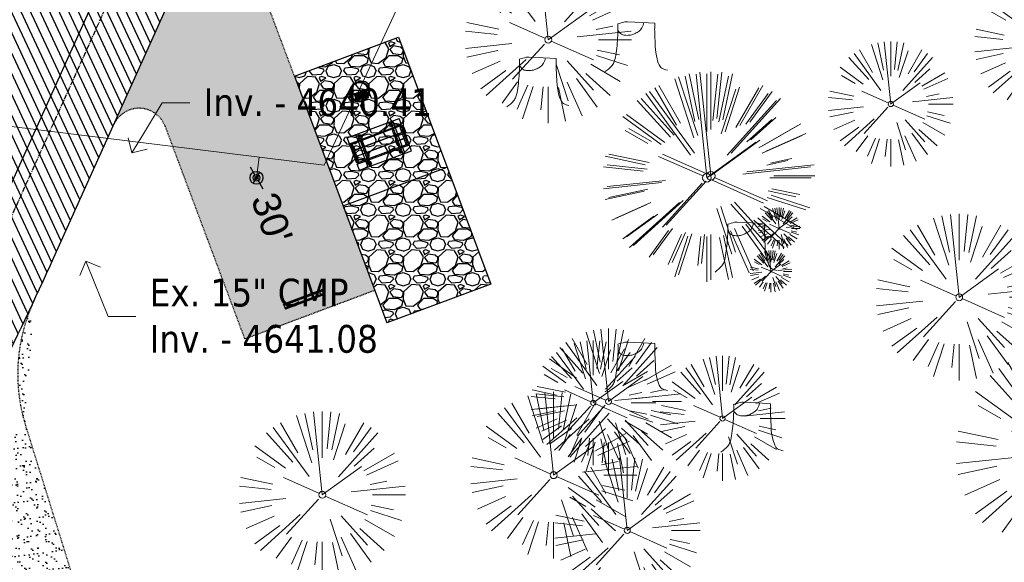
# Model space of a CAD drawing. Header units: feet. Extents: x 1134296 to 1140710, y 647902 to 649877.
# Tile 44 of 66: x 1134965 to 1135107, y 648709 to 648787. Entities that reach past the tile are written whole.
import ezdxf
from ezdxf import colors
from ezdxf.entities.mleader import LeaderData, LeaderLine
from ezdxf.lldxf.tags import DXFTag
from ezdxf.math import Vec2, Vec3

# ---------------------------------------------------------------- set-up
doc = ezdxf.new("R2010")
doc.units = ezdxf.units.FT
doc.header["$MEASUREMENT"] = 0
doc.linetypes.add('CENTER2', pattern=[1.125, 0.75, -0.125, 0.125, -0.125])
doc.linetypes.add('RAD', pattern=[0.13, 0.08, -0.05])
for name, color, linetype, lineweight in [('-ANGLE-IRON', 8, 'Continuous', 25), ('V-ANNO-TEXT', 8, 'Continuous', 13), ('V-SITE-VEGE', 8, 'Continuous', 18), ('V-UTIL-WATR-LINE', 8, 'WATER', 15)]:
    doc.layers.add(name, color=color, linetype=linetype, lineweight=lineweight)
for name, color, linetype in [('-BOLTS-LAGS-SCREWS', 7, 'Continuous'), ('-CONCRETE', 9, 'Continuous'), ('-HARDWARE', 7, 'Continuous'), ('-TIMBER', 6, 'Continuous'), ('C-CAMPSITE-PADS', 6, 'Continuous'), ('C-PRKG-ASPH', 5, 'Continuous'), ('C-PRKG-GRVL', 8, 'Continuous'), ('C-PRKG-WHEL-STOP', 5, 'Continuous'), ('C-ROAD-ASPHALT', 1, 'Continuous'), ('C-ROAD-CNTR', 1, 'CENTER2'), ('C-ROAD-GRVL', 1, 'RAD'), ('C-SWLK-GRVL-PATT', 8, 'Continuous'), ('C-UTIL-WATER-MEP', 7, 'WATER (.5x)'), ('G-TEXT-ST02', 2, 'Continuous'), ('G-XREF', 7, 'Continuous'), ('V-UTIL-WATR-STRC', 8, 'Continuous')]:
    doc.layers.add(name, color=color, linetype=linetype)
doc.styles.add('Arial', font='arial.ttf', dxfattribs={"height": 180})
doc.styles.add('SEI-Dim & Leader', font='tahoma.ttf')
doc.styles.get("Standard").update_dxf_attribs({"font": 'arial.ttf'})
tags = doc.linetypes.add('WATER', pattern='A,1.5,-0.2,["W",Standard,S=0.08,R=0,X=-0.1,Y=-0.04],-0.05', length=1.75).pattern_tags.tags
tags[6] = DXFTag(74, 10)
tags = doc.linetypes.add('WATER (.5x)', pattern='A,0.75,-0.2,["W",Standard,S=0.08,R=0,X=-0.1,Y=-0.04],-0.05', length=1).pattern_tags.tags
tags[6] = DXFTag(74, 10)
pattern_1 = [(37.5, (0, 0), (-0.0629933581, 1.926823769), [0, -1.52, 0, -1.7, 0, -1.625]), (7.5, (0, 0), (1.7697767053, 2.822146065), [0, -0.82, 0, -1.37, 0, -0.525]), (327.5, (-1.23, 0), (3.1141418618, 0.0056590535), [0, -0.5, 0, -1.8, 0, -2.35]), (317.5, (-1.23, 0), (3.0061266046, 0.877675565), [0, -0.25, 0, -1.18, 0, -1.35])]

# ---------------------------------------------------------------- blocks, each defined once
blk = doc.blocks.new('V-UTIL-IRRI-Spigot')
for points in [[(-1, 1.73), (-0.5, 0.87)], [(-0.5, -0.87), (0.5, 0.87)], [(0.5, -0.87), (1, -1.73)]]:
    blk.add_lwpolyline(points)
for radius in [1, 0.5]:
    blk.add_circle((0, 0), radius)
blk = doc.blocks.new('*U810', base_point=(1134998.911, 648764.627))
at = {"xscale": 0.9237604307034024, "yscale": 0.9237604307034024, "zscale": 0.9237604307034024}
blk.add_blockref('V-UTIL-IRRI-Spigot', (1134998.911, 648764.627), dxfattribs=at)
blk = doc.blocks.new('V-SITE-VEGE-Coniferious Tree 2')
at = {"color": 0, "linetype": 'ByBlock'}
for p, q in [((-0.0626, 0.1926), (-0.1545, 0.4755)), ((-0.0575, 0.2704), (-0.104, 0.4891)), ((-0.0003, 0.0026), (-0.0523, 0.4973)), ((0, 0.2219), (0, 0.5)), ((0.0289, 0.2753), (0.0522, 0.4973)), ((0.0572, 0.2693), (0.1039, 0.4891)), ((-0.146, 0.2528), (-0.25, 0.433)), ((0.1391, 0.2411), (0.25, 0.433)), ((-0.0791, 0.1089), (-0.2939, 0.4045)), ((0.0685, 0.211), (0.1382, 0.4256)), ((0.1869, 0.2573), (0.2939, 0.4045)), ((-0.1757, 0.1951), (-0.3346, 0.3716)), ((0.0978, 0.1086), (0.3345, 0.3716)), ((-0.2201, 0.1599), (-0.4046, 0.2939)), ((0.192, 0.1729), (0.3116, 0.2806)), ((0.2488, 0.1436), (0.433, 0.25)), ((-0.2844, 0.1642), (-0.3931, 0.227)), ((0.2659, 0.1184), (0.4568, 0.2034)), ((-0.0009, -0.0007), (0.235, 0.1707)), ((-0.2961, 0.0629), (-0.4891, 0.1039)), ((-0.0199, 0.0089), (-0.2319, 0.1032)), ((-0.306, 0.0322), (-0.4973, 0.0523)), ((0.1731, 0.0182), (0.4972, 0.0523)), ((0.2873, 0.0611), (0.3885, 0.0826)), ((0.3025, 0), (0.5, 0)), ((-0.2183, -0.0229), (-0.4973, -0.0523)), ((-0.023, -0.0255), (-0.2138, -0.2374)), ((0.0185, -0.0083), (0.272, -0.1211)), ((-0.3022, -0.0642), (-0.4891, -0.1039)), ((0.2891, -0.094), (0.4755, -0.1545)), ((0.2936, -0.0624), (0.4274, -0.0908)), ((-0.2881, -0.1283), (-0.4568, -0.2034)), ((-0.132, -0.1189), (-0.3716, -0.3346)), ((0.1144, -0.1271), (0.2718, -0.3019)), ((-0.2545, -0.1849), (-0.4046, -0.2939)), ((0.0478, -0.1473), (0.1192, -0.3671)), ((0.2555, -0.1475), (0.433, -0.25)), ((0.1689, -0.2325), (0.2939, -0.4045)), ((0.2254, -0.2029), (0.3716, -0.3346)), ((-0.1843, -0.2536), (-0.2767, -0.3808)), ((-0.1214, -0.2725), (-0.1856, -0.4168)), ((-0.091, -0.2799), (-0.1545, -0.4755)), ((-0.0297, -0.2818), (-0.0443, -0.4216)), ((0, -0.2818), (0, -0.5)), ((0.1131, -0.2541), (0.2033, -0.4568)), ((0.061, -0.2873), (0.1039, -0.4891))]:
    blk.add_line(p, q, dxfattribs=at)
blk.add_circle((0, 0), 0.0208)
blk = doc.blocks.new('_Open90')
at = {"color": 0, "linetype": 'ByBlock', "lineweight": -2}
for p, q in [((-0.5, 0.5), (0, 0)), ((0, 0), (-1, 0)), ((0, 0), (-0.5, -0.5))]:
    blk.add_line(p, q, dxfattribs=at)
blk = doc.blocks.new('*U863', base_point=(1134998.911, 648764.627))
at = {"xscale": 0.9237604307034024, "yscale": 0.9237604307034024, "zscale": 0.9237604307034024}
blk.add_blockref('V-UTIL-IRRI-Spigot', (1134998.911, 648764.627), dxfattribs=at)
blk = doc.blocks.new('V-SITE-VEGE-Stump')
for points in [[(-0.1229, -0.0143, 0.052613), (-0.0986, 0.0077, 0.106195), (-0.0905, 0.0219, 0.044862), (-0.0837, 0.0527, 0.020074), (-0.0776, 0.1229, 0.011675), (-0.0773, 0.1364, 0.007866), (-0.0776, 0.1565)], [(-0.0776, 0.1565, -0.027668), (-0.0534, 0.1634, -0.067978), (-0.0432, 0.1643), (0.0086, 0.1616), (0.054, 0.1591)], [(0.0151, 0.1613, -0.082864), (0.0081, 0.142, -0.111324), (-0.0021, 0.1306, -0.039313), (-0.0159, 0.1223, -0.049197), (-0.028, 0.1177, -0.066002), (-0.0447, 0.1155, -0.070187), (-0.0604, 0.1177, -0.114859), (-0.0685, 0.1223, -0.075938), (-0.0773, 0.1332)], [(0.054, 0.1591, 0.004334), (0.0538, 0.1369, 0.008344), (0.054, 0.1254), (0.0561, 0.0762, 0.046252), (0.0624, 0.0317, 0.069625), (0.0733, 0.0038, 0.149725), (0.0794, -0.002, 0.058523), (0.0992, -0.0091)]]:
    blk.add_lwpolyline(points, format="xyb")
blk = doc.blocks.new('Wheel_Stop')
for points in [[(-36, 6.75), (36, 6.75)], [(-36, -2.25), (-36, 6.75)], [(-35.625, 4.5), (-36, 6.75)], [(-35.625, 0), (-36, -2.25)], [(-35.955, 6.48), (35.955, 6.48)], [(-35.625, 4.5), (-35.625, 0)], [(-35.625, 4.5), (35.625, 4.5)], [(-35.625, 0), (35.625, 0)], [(35.625, 4.5), (36, 6.75)], [(35.625, 4.5), (35.625, 0)], [(35.625, 0), (36, -2.25)], [(36, -2.25), (36, 6.75)], [(-36, -2.25), (36, -2.25)], [(-35.955, -1.98), (35.955, -1.98)]]:
    blk.add_lwpolyline(points)
for centre in [(-30, 2.25), (30, 2.25)]:
    blk.add_circle(centre, 0.5)
blk = doc.blocks.new('10FT_Precast Table')
at = {"layer": '-ANGLE-IRON'}
for p, q in [((-28.5, 21.1), (-28.5, 27.6)), ((-28.5, 27.6), (-24.5, 27.6)), ((-24.5, 21.1), (-28.5, 21.1)), ((-24.5, 27.6), (-24.5, 21.1)), ((28.5, 21.1), (28.5, 27.6)), ((28.5, 27.6), (32.5, 27.6)), ((32.5, 21.1), (28.5, 21.1)), ((32.5, 27.6), (32.5, 21.1)), ((-43.5, 15.3), (-46.5, 15.3)), ((-46.5, 15.3), (-46.5, -15.3)), ((-43.5, -15.3), (-43.5, 15.3)), ((-25.5, 15.3), (-28.5, 15.3)), ((-28.5, 15.3), (-28.5, -15.3)), ((-25.5, -15.3), (-25.5, 15.3)), ((32.5, 15.3), (29.5, 15.3)), ((29.5, 15.3), (29.5, -15.3)), ((32.5, -15.3), (32.5, 15.3)), ((46.5, 15.3), (43.5, 15.3)), ((43.5, 15.3), (43.5, -15.3)), ((46.5, -15.3), (46.5, 15.3)), ((-46.5, -15.3), (-43.5, -15.3)), ((-28.5, -15.3), (-25.5, -15.3)), ((29.5, -15.3), (32.5, -15.3)), ((43.5, -15.3), (46.5, -15.3)), ((-28.5, -27.6), (-28.5, -21.1)), ((-28.5, -21.1), (-24.5, -21.1)), ((-24.5, -27.6), (-28.5, -27.6)), ((-24.5, -21.1), (-24.5, -27.6)), ((28.5, -27.6), (28.5, -21.1)), ((28.5, -21.1), (32.5, -21.1)), ((32.5, -27.6), (28.5, -27.6)), ((32.5, -21.1), (32.5, -27.6))]:
    blk.add_line(p, q, dxfattribs=at)
at = {"layer": '-BOLTS-LAGS-SCREWS'}
for centre in [(-26.5, 26.1), (-26.5, 22.6), (30.5, 26.1), (30.5, 22.6), (-45, 14.3), (-45, 8.8), (-45, 2.8), (-27, 14.3), (-27, 8.8), (-27, 2.8), (31, 14.3), (31, 8.8), (31, 2.8), (45, 14.3), (45, 8.8), (45, 2.8), (-45, -2.8), (-45, -8.8), (-45, -14.3), (-27, -2.8), (-27, -8.8), (-27, -14.3), (31, -2.8), (31, -8.8), (31, -14.3), (45, -2.8), (45, -8.8), (45, -14.3), (-26.5, -22.6), (-26.5, -26.1), (30.5, -22.6), (30.5, -26.1)]:
    blk.add_circle(centre, 0.156, dxfattribs=at)
at = {"layer": '-CONCRETE'}
for p, q in [((-32, -30), (-32, 30)), ((-28.5, 30), (-28.5, 27.6)), ((-28.5, -27.1), (-28.5, 27.1)), ((32.5, 30), (32.5, 27.6)), ((32.5, -27.1), (32.5, 27.1)), ((36, -30), (36, 30)), ((-28.5, -30), (-28.5, -27.6)), ((32.5, -27.6), (32.5, -30))]:
    blk.add_line(p, q, dxfattribs=at)
at = {"layer": '-TIMBER'}
for p, q in [((-48, 18.7), (-48, 30)), ((-48, 30), (48, 30)), ((-48, 18.7), (48, 18.7)), ((-48, 5.9), (-48, 17.1)), ((-48, 17.1), (48, 17.1)), ((48, 18.7), (48, 30)), ((48, 17.1), (48, 5.9)), ((-48, 5.9), (48, 5.9)), ((-48, -5.6), (-48, 5.6)), ((-48, 5.6), (48, 5.6)), ((48, 5.6), (48, -5.6)), ((48, -5.6), (-48, -5.6)), ((-48, -17.1), (-48, -5.9)), ((48, -5.9), (-48, -5.9)), ((48, -5.9), (48, -17.1)), ((48, -17.1), (-48, -17.1)), ((-48, -30), (-48, -18.7)), ((-48, -18.7), (48, -18.7)), ((-48, -30), (48, -30)), ((48, -30), (48, -18.7))]:
    blk.add_line(p, q, dxfattribs=at)
blk = doc.blocks.new('*X1280')
at = {"color": 0}
for p, q in [((146.1, 353.6), (146.1, 353.7)), ((146.1, 352.9), (146.8, 353.6)), ((146.1, 352.5), (146.8, 353.3)), ((146.1, 351.8), (146.8, 352.6)), ((146.1, 351.5), (146.8, 352.2)), ((146.1, 350.8), (146.8, 351.5)), ((146.3, 350.7), (146.8, 351.2))]:
    blk.add_line(p, q, dxfattribs=at)
blk = doc.blocks.new('Pilot Rocks FS-30_18_PA')
at = {"layer": '-HARDWARE'}
for p, q in [((-8.8, 0), (-17.9, 0)), ((-17.9, 0), (-12.8, 0)), ((-10.2, 0), (10.2, 0)), ((8.8, 0), (17.9, 0)), ((12.8, 0), (17.9, 0)), ((-18.9, -1.4), (-18.9, -1)), ((-18.9, -1.4), (-18.9, -1)), ((-18.9, -4.6), (-18.9, -1.4)), ((-18.9, -1.4), (-18.9, -1.4)), ((-18.2, -1.4), (-18.2, -1)), ((-18.2, -1), (-18.2, -1.4)), ((-18.2, -1.4), (-18.1, -1.4)), ((-18.1, -1.4), (-18.1, -4.6)), ((-8.8, -0.6), (-17.9, -0.6)), ((-13.3, -0.6), (-17.9, -0.6)), ((-10.2, -0.6), (10.2, -0.6)), ((-10.2, -0.6), (-10.2, -11.3)), ((-10.2, -11.3), (-10.2, -14.8)), ((-10.2, -13.7), (-10.2, -14.8)), ((-9.5, -0.6), (-9.5, -11.3)), ((-9.5, -11.3), (-9.5, -14.8)), ((-9.5, -11.6), (9.5, -11.6)), ((-9.5, -12.3), (9.5, -12.3)), ((-9.5, -14.8), (-9.5, -14.5)), ((-8.8, -0.6), (-8.8, -11.6)), ((-8.3, -0.6), (-8.3, -11.6)), ((-7.5, -0.6), (-7.5, -11.6)), ((-7, -0.6), (-7, -11.6)), ((-6.2, -0.6), (-6.2, -11.6)), ((-5.7, -0.6), (-5.7, -11.6)), ((-4.9, -0.6), (-4.9, -11.6)), ((-4.3, -0.6), (-4.3, -11.6)), ((-3.6, -0.6), (-3.6, -11.6)), ((-3, -0.6), (-3, -11.6)), ((-2.2, -0.6), (-2.2, -11.6)), ((-1.7, -0.6), (-1.7, -11.6)), ((-0.9, -0.6), (-0.9, -11.6)), ((-0.4, -0.6), (-0.4, -11.6)), ((0.4, -0.6), (0.4, -11.6)), ((0.9, -0.6), (0.9, -11.6)), ((1.7, -0.6), (1.7, -11.6)), ((2.2, -0.6), (2.2, -11.6)), ((3, -0.6), (3, -11.6)), ((3.6, -0.6), (3.6, -11.6)), ((4.3, -0.6), (4.3, -11.6)), ((4.9, -0.6), (4.9, -11.6)), ((5.7, -0.6), (5.7, -11.6)), ((6.2, -0.6), (6.2, -11.6)), ((7, -0.6), (7, -11.6)), ((7.5, -0.6), (7.5, -11.6)), ((8.3, -0.6), (8.3, -11.6)), ((8.8, -0.6), (8.8, -11.6)), ((17.9, -0.6), (8.8, -0.6)), ((9.5, -0.6), (9.5, -11.3)), ((9.5, -11.3), (9.5, -14.8)), ((9.5, -14.5), (9.5, -14.8)), ((10.2, -0.6), (10.2, -11.3)), ((10.2, -11.3), (10.2, -14.8)), ((10.2, -14.8), (10.2, -13.7)), ((18.1, -4.6), (18.1, -1.4)), ((18.1, -1.4), (18.2, -1.4)), ((18.9, -4.6), (18.1, -4.6)), ((18.2, -1.4), (18.2, -1)), ((18.2, -1.4), (18.2, -1)), ((18.9, -1.4), (18.9, -1)), ((18.9, -1), (18.9, -1.4)), ((18.9, -1.4), (18.9, -1.4)), ((18.9, -1.4), (18.9, -4.6))]:
    blk.add_line(p, q, dxfattribs=at)
at = {"layer": '-HARDWARE', "flags": 128}
for points in [[(0, 18.2, 1), (-0.6, 18.2), (-0.6, 15, 1), (0, 15), (0, 18.2)], [(-11.8, -8.9, -1), (-11.3, -9.4), (-13.5, -11.7, -1), (-14, -11.3), (-11.8, -8.9)], [(11.8, -8.9, 1), (11.3, -9.4), (13.5, -11.7, 1), (14, -11.3), (11.8, -8.9)]]:
    blk.add_lwpolyline(points, format="xyb", dxfattribs=at)
at = {"layer": '-HARDWARE'}
for points in [[(-18.9, -4.6), (-18.9, -1.4), (-18.1, -1.4), (-18.1, -4.6)], [(-7.5, -11.6), (-8.3, -11.6), (-8.3, -0.6), (-7.5, -0.6)], [(-6.2, -11.6), (-7, -11.6), (-7, -0.6), (-6.2, -0.6)], [(-4.9, -11.6), (-5.7, -11.6), (-5.7, -0.6), (-4.9, -0.6)], [(-3.6, -11.6), (-4.3, -11.6), (-4.3, -0.6), (-3.6, -0.6)], [(-2.2, -11.6), (-3, -11.6), (-3, -0.6), (-2.2, -0.6)], [(-0.9, -11.6), (-1.7, -11.6), (-1.7, -0.6), (-0.9, -0.6)], [(-0.4, -11.6), (0.4, -11.6), (0.4, -0.6), (-0.4, -0.6)], [(0.9, -11.6), (1.7, -11.6), (1.7, -0.6), (0.9, -0.6)], [(2.2, -11.6), (3, -11.6), (3, -0.6), (2.2, -0.6)], [(3.6, -11.6), (4.3, -11.6), (4.3, -0.6), (3.6, -0.6)], [(4.9, -11.6), (5.7, -11.6), (5.7, -0.6), (4.9, -0.6)], [(6.2, -11.6), (7, -11.6), (7, -0.6), (6.2, -0.6)], [(7.5, -11.6), (8.3, -11.6), (8.3, -0.6), (7.5, -0.6)], [(18.9, -4.6), (18.9, -1.4), (18.1, -1.4), (18.1, -4.6)]]:
    blk.add_lwpolyline(points, close=True, dxfattribs=at)
for centre, radius, start, end in [((0, 0), 17.1, 0.1484, 179.8516), ((-17.9, -1), 1, 90, 180), ((-17.9, -1), 1, 90, 180), ((0, 0), 15.7, 0.161, 179.839), ((17.9, -1), 1, 0, 90), ((17.9, -1), 1, 0, 90), ((-17.9, -1), 0.333, 90, 180), ((-17.9, -1), 0.333, 90, 180), ((0, 0), 17.1, 182.0901, 220.7491), ((0, 0), 15.7, 182.2674, 220.2248), ((0, 0), 17.1, 220.7491, 233.2978), ((0, 0), 15.7, 220.2248, 229.5861), ((-9.9, -11.6), 0.333, 0, 180), ((-9.9, -14.8), 0.333, 180, 0), ((-9.9, -14.8), 0.333, 180, 0), ((0, 0), 15.7, 232.704, 307.296), ((0, 0), 17.1, 236.0414, 303.9586), ((9.9, -11.6), 0.333, 0, 180), ((9.9, -14.8), 0.333, 180, 0), ((9.9, -14.8), 0.333, 180, 0), ((0, 0), 15.7, 310.4139, 319.7752), ((0, 0), 17.1, 306.7022, 319.2509), ((0, 0), 15.7, 319.7752, 357.7326), ((0, 0), 17.1, 319.2509, 357.9099), ((17.9, -1), 0.333, 0, 90), ((17.9, -1), 0.333, 0, 90)]:
    blk.add_arc(centre, radius, start, end, dxfattribs=at)
at = {"layer": '-HARDWARE', "rotation": 180}
for p, xscale, yscale, zscale in [((137.7, 372.6), 1.066666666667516, 1.066666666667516, 1.066666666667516), ((-137.7, 372.6), -1.066666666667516, 1.066666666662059, 1.066666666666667)]:
    blk.add_blockref('*X1280', p, dxfattribs=dict(at, xscale=xscale, yscale=yscale, zscale=zscale))
blk = doc.blocks.new('C_PBASE-PACTOLA_02403811')
at = {"layer": 'C-CAMPSITE-PADS'}
for points in [[(1135004.37, 648779.3), (1135019.36, 648784.91), (1135032.68, 648749.32), (1135017.69, 648743.71)], [(1135004.37, 648779.3), (1135015.94, 648748.4)], [(1135015.94, 648748.4), (1135017.69, 648743.71)]]:
    blk.add_lwpolyline(points, dxfattribs=at)
at = {"layer": 'C-ROAD-ASPHALT'}
blk.add_lwpolyline([(1134916.81, 648653.23), (1134952.32, 648718.22, 0.019155), (1134969.66, 648753.05), (1135036.87, 648902.16, 0.009219), (1135044.25, 648919.38), (1135101.51, 649060.02, 0.049273), (1135107.54, 649080.38), (1135113.25, 649110.08, 0.302523), (1135079.74, 649189.8), (1135017.58, 649231, 0.036701), (1134952.66, 649267.49), (1134930.36, 649277.95, 0.265468), (1134828.52, 649269.75), (1134807.49, 649255.39, 0.041643), (1134780.65, 649233.58), (1134706.83, 649162.6, 0.057659), (1134625.2, 649063.66, -0.572256), (1134616.58, 649064.03), (1134601.86, 649091.79)], format="xyb", dxfattribs=at)
at = {"layer": 'C-ROAD-CNTR', "flags": 128}
blk.add_lwpolyline([(1134682.82, 648422.25), (1134669.22, 648425.85, -0.177469), (1134620.15, 648460.15), (1134616.5, 648465.38, -0.104209), (1134576.2, 648560.26), (1134558.55, 648650.05, -0.01381), (1134553.98, 648677.28), (1134544.9, 648742.27, -0.094333), (1134550.43, 648854.34), (1134559, 648889.72, -0.142864), (1134712.37, 649156.83), (1134786.2, 649227.81, -0.041643), (1134812.01, 649248.79), (1134833.03, 649263.15, -0.265468), (1134926.96, 649270.71), (1134949.26, 649260.25, -0.036701), (1135013.16, 649224.33), (1135075.32, 649183.13, -0.302523), (1135105.39, 649111.58), (1135099.69, 649081.89, -0.049273), (1135094.1, 649063.04), (1135036.84, 648922.4, -0.009219), (1135029.58, 648905.45), (1134962.36, 648756.34, -0.019155), (1134945.3, 648722.05), (1134909.79, 648657.07, -0.111237), (1134866.24, 648607.57), (1134762.18, 648532.09, 0.322945), (1134716.4, 648393.22), (1134719.72, 648382.71, -0.171424), (1134715.29, 648249.56), (1134707.16, 648228.78, -0.022723), (1134688.71, 648187.28, 0.05045), (1134653.34, 648094.13)], format="xyb", dxfattribs=at)
at = {"layer": 'C-ROAD-GRVL'}
blk.add_line((1135015.94, 648748.4), (1134997.21, 648741.39), dxfattribs=at)
for points in [[(1135004.37, 648779.3), (1134997.6, 648797.39, -0.197934), (1134998.23, 648816.42), (1134998.86, 648817.84)], [(1134978.34, 648772.3, -0.669542), (1134985.73, 648772.06), (1134997.21, 648741.39)], [(1134966.84, 648746.91, 0.186705), (1134965.62, 648728.91), (1134980.05, 648682.53)]]:
    blk.add_lwpolyline(points, format="xyb", dxfattribs=at)
at = {"layer": 'C-UTIL-WATER-MEP', "flags": 128}
blk.add_lwpolyline([(1134713.29, 648416.24), (1134669.73, 648427.78, -0.177469), (1134621.79, 648461.3), (1134618.14, 648466.52, -0.104209), (1134578.16, 648560.65), (1134560.52, 648650.44, -0.01381), (1134555.96, 648677.56), (1134546.88, 648742.55, -0.094333), (1134552.38, 648853.87), (1134560.94, 648889.25, -0.142864), (1134713.76, 649155.39), (1134787.59, 649226.37, -0.041643), (1134813.13, 649247.14), (1134834.16, 649261.5, -0.265468), (1134926.11, 649268.9), (1134948.41, 649258.44, -0.036701), (1135012.06, 649222.67), (1135074.22, 649181.46, -0.302523), (1135103.43, 649111.96), (1135097.72, 649082.26, -0.049273), (1135092.25, 649063.79), (1135034.99, 648923.15, -0.009219), (1135027.76, 648906.27), (1134960.54, 648757.16, -0.019155), (1134943.55, 648723.01), (1134908.04, 648658.03, -0.111237), (1134865.06, 648609.19), (1134761.01, 648533.71, 0.157468), (1134714.97, 648470.68, 0.157468)], format="xyb", dxfattribs=at)
at = {"layer": 'Defpoints', "flags": 128}
blk.add_lwpolyline([(1135011.38, 648760.57), (1135026.37, 648766.18)], dxfattribs=at)
at = {"layer": '-HARDWARE', "xscale": 0.08333333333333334, "yscale": 0.08333333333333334, "zscale": 0.08333333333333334, "rotation": 20.52012706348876}
blk.add_blockref('Pilot Rocks FS-30_18_PA', (1135013.76, 648777.03), dxfattribs=at)
at = {"xscale": 0.08333333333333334, "yscale": 0.08333333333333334, "zscale": 0.08333333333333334, "rotation": 20.52012705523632}
blk.add_blockref('10FT_Precast Table', (1135016.6, 648769.46), dxfattribs=at)
at = {"layer": 'C-PRKG-WHEL-STOP', "xscale": 0.0833333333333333, "yscale": 0.0833333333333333, "zscale": 0.0833333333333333, "rotation": 200.5201268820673}
blk.add_blockref('Wheel_Stop', (1135005.68, 648747.29), dxfattribs=at)
at = {"layer": 'C-CAMPSITE-PADS', "insert": (1135001.83, 648762.92), "char_height": 4, "attachment_point": 1, "rotation": 289.3408, "style": 'Arial'}
blk.add_mtext_dynamic_manual_height_columns("30'", width=10.6683, gutter_width=12, heights=[0], dxfattribs=at)
blk = doc.blocks.new('C_PHTCH-PACTOLA_02403811')
at = {"layer": 'C-PRKG-ASPH'}
h = blk.add_hatch(dxfattribs=at)
h.set_pattern_fill('ANSI31', color=256, scale=10, angle=70)
edge = h.paths.add_edge_path(flags=16)
edge.add_arc((1135093.57, 648760.36), 542, 143.5704, 153.2664, ccw=False)
edge.add_arc((1135093.57, 648760.36), 542, 133.8743, 143.5704, ccw=False)
edge.add_line((1134717.92, 649151.06), (1134791.74, 649222.04))
edge.add_arc((1134924.81, 649083.64), 192, 124.3358, 133.8743, ccw=False)
edge.add_line((1134816.52, 649242.18), (1134837.54, 649256.54))
edge.add_arc((1134886.61, 649184.7), 87, 64.8666, 124.3358, ccw=False)
edge.add_line((1134923.57, 649263.47), (1134945.86, 649253.01))
edge.add_arc((1134736.9, 648807.59), 492, 56.4591, 64.8666, ccw=False)
edge.add_line((1135008.74, 649217.67), (1135070.9, 649176.46))
edge.add_arc((1135036.64, 649124.78), 62, -10.868, 56.4591, ccw=False)
edge.add_line((1135097.53, 649113.09), (1135091.83, 649083.4))
edge.add_arc((1135001.48, 649100.74), 92, 337.8486, 349.132, ccw=False)
edge.add_line((1135086.69, 649066.05), (1135029.44, 648925.41))
edge.add_arc((1134573.75, 649110.92), 492, 335.736, 337.8486, ccw=False)
edge.add_line((1135022.29, 648908.74), (1134970.11, 648792.98))
edge.add_line((1134970.11, 648792.98), (1134955.07, 648759.62))
edge.add_arc((1134506.53, 648961.81), 492, 331.3466, 335.736, ccw=False)
edge.add_line((1134938.28, 648725.89), (1134902.77, 648660.9))
edge.add_arc((1134778.16, 648728.99), 142, 305.9573, 331.3466, ccw=False)
edge.add_line((1134861.54, 648614.05), (1134757.48, 648538.57))
edge.add_arc((1134835.58, 648430.91), 133, 125.9573, 166.4172)
edge.add_arc((1134672.28, 648470.36), 35, 244.1086, 346.4172, ccw=False)
edge.add_arc((1134691.46, 648509.91), 78.96, 214.9055, 244.1168, ccw=False)
edge.add_line((1134626.71, 648464.73), (1134623.06, 648469.96))
edge.add_arc((1134821.51, 648608.47), 242, 191.1168, 214.9138, ccw=False)
edge.add_line((1134584.05, 648561.81), (1134566.4, 648651.59))
edge.add_arc((1135049.17, 648746.46), 492, 187.9519, 191.1168, ccw=False)
edge.add_line((1134561.9, 648678.39), (1134552.83, 648743.38))
edge.add_arc((1134842.02, 648783.77), 292, 166.3961, 187.9519, ccw=False)
edge.add_line((1134558.21, 648852.45), (1134566.77, 648887.84))
edge.add_arc((1135093.57, 648760.36), 542, 158.0478, 166.3961, ccw=False)
edge.add_arc((1135093.57, 648760.36), 542, 153.2664, 158.0478, ccw=False)
edge = h.paths.add_edge_path()
edge.add_line((1134664.93, 648091.02), (1134641.75, 648097.24))
edge.add_arc((1135131.44, 647965.88), 507, 154.1155, 164.9841, ccw=False)
edge.add_arc((1135131.44, 647965.88), 507, 153.4315, 154.1155, ccw=False)
edge.add_arc((1134241.51, 648410.91), 488, 333.4315, 338.6384)
edge.add_line((1134695.99, 648233.15), (1134704.11, 648253.93))
edge.add_arc((1134529.03, 648322.41), 188, 338.6384, 377.1955)
edge.add_arc((1134651.31, 648360.25), 60, 17.1955, 74.9727)
edge.add_line((1134666.86, 648418.2), (1134661.5, 648419.81))
edge.add_arc((1134691.49, 648509.95), 95, 223.9419, 251.5981, ccw=False)
edge.add_arc((1134691.54, 648509.98), 95.06, 214.9166, 223.9393, ccw=False)
edge.add_line((1134613.59, 648455.57), (1134609.94, 648460.8))
edge.add_arc((1134821.51, 648608.47), 258, 191.1168, 214.9138, ccw=False)
edge.add_line((1134568.35, 648558.72), (1134550.7, 648648.51))
edge.add_arc((1135049.17, 648746.46), 508, 187.9519, 191.1168, ccw=False)
edge.add_line((1134546.06, 648676.18), (1134536.98, 648741.16))
edge.add_arc((1134842.02, 648783.77), 308, 166.3961, 187.9519, ccw=False)
edge.add_line((1134542.66, 648856.22), (1134551.22, 648891.6))
edge.add_arc((1135093.57, 648760.36), 558, 163.9213, 166.3961, ccw=False)
edge.add_arc((1134538.18, 648920.44), 20, 343.9213, 402.7699)
edge.add_line((1134552.86, 648934.02), (1134533.45, 648955.01))
edge.add_arc((1135093.57, 648760.36), 592.98, 146.01874, 160.8371, ccw=False)
edge.add_line((1134601.86, 649091.79), (1134616.58, 649064.03))
edge.add_arc((1134621, 649066.38), 5, 207.9516, 327.0741)
edge.add_arc((1135093.57, 648760.36), 558, 133.8743, 147.0741, ccw=False)
edge.add_line((1134706.83, 649162.6), (1134780.65, 649233.58))
edge.add_arc((1134924.81, 649083.64), 208, 124.3358, 133.8743, ccw=False)
edge.add_line((1134807.49, 649255.39), (1134828.52, 649269.75))
edge.add_arc((1134886.61, 649184.7), 103, 64.8666, 124.3358, ccw=False)
edge.add_line((1134930.36, 649277.95), (1134952.66, 649267.49))
edge.add_arc((1134736.9, 648807.59), 508, 56.4591, 64.8666, ccw=False)
edge.add_line((1135017.58, 649231), (1135079.74, 649189.8))
edge.add_arc((1135036.64, 649124.78), 78, -10.868, 56.4591, ccw=False)
edge.add_line((1135113.25, 649110.08), (1135107.54, 649080.38))
edge.add_arc((1135001.48, 649100.74), 108, 337.8486, 349.132, ccw=False)
edge.add_line((1135101.51, 649060.02), (1135044.25, 648919.38))
edge.add_arc((1134573.75, 649110.92), 508, 335.736, 337.8486, ccw=False)
edge.add_line((1135036.87, 648902.16), (1134969.66, 648753.05))
edge.add_arc((1134506.53, 648961.81), 508, 331.3466, 335.736, ccw=False)
edge.add_line((1134952.32, 648718.22), (1134916.81, 648653.23))
edge.add_arc((1134778.16, 648728.99), 158, 305.9573, 331.3466, ccw=False)
edge.add_line((1134870.94, 648601.1), (1134766.88, 648525.62))
edge.add_arc((1134835.58, 648430.91), 117, 125.9573, 162.2649)
edge.add_arc((1134752.71, 648457.41), 30, 162.2649, 196.8024)
edge.add_arc((1134835.58, 648430.91), 113, 170.9217, 197.5477)
edge.add_line((1134727.84, 648396.84), (1134731.16, 648386.32))
edge.add_arc((1134529.03, 648322.41), 212, 11.3401, 17.5477, ccw=False)
edge.add_arc((1134529.06, 648322.4), 211.97, -20.6491, 11.3422, ccw=False)
edge.add_arc((1134759.87, 648235.31), 34.72, 159.1872, 239.4136)
edge.add_line((1134742.2, 648205.42), (1134709.51, 648185.7))
edge.add_line((1134709.51, 648185.7), (1134699, 648181.01))
edge.add_arc((1135131.44, 647965.88), 483, 153.5512, 164.9841)
h = blk.add_hatch(dxfattribs=at)
h.set_pattern_fill('ANSI31', color=256, scale=10, angle=70)
edge = h.paths.add_edge_path()
edge.add_arc((1134528.12, 648951.57), 468.12, 332.7083, 335.7919)
edge.add_line((1134955.07, 648759.62), (1134970.11, 648792.98))
edge.add_arc((1134854.66, 648781.61), 116, 5.6217, 27.2539)
edge.add_line((1134957.79, 648834.73), (1134921.93, 648904.35))
edge.add_arc((1134737.02, 648809.1), 208, 27.2539, 94.1168)
edge.add_line((1134722.09, 649016.56), (1134632.5, 649010.11))
edge.add_arc((1134637.24, 648944.28), 66, 94.1168, 114.8502)
edge.add_arc((1135093.57, 648760.36), 542, 153.2664, 158.0478)
edge.add_arc((1134637.24, 648944.28), 50, 94.1168, 158.0478, ccw=False)
edge.add_line((1134633.65, 648994.15), (1134723.23, 649000.6))
edge.add_arc((1134737.02, 648809.1), 192, 27.2539, 94.1168, ccw=False)
edge.add_line((1134907.7, 648897.02), (1134943.56, 648827.41))
edge.add_arc((1134854.66, 648781.61), 100, -26.5394, 27.2539, ccw=False)
at = {"layer": 'C-PRKG-GRVL'}
h = blk.add_hatch(dxfattribs=at)
h.set_pattern_fill('AR-SAND', color=256)
h.set_pattern_definition(pattern_1)
edge = h.paths.add_edge_path()
edge.add_line((1134997.6, 648797.39), (1135015.94, 648748.4))
edge.add_line((1135015.94, 648748.4), (1134997.21, 648741.39))
edge.add_line((1134997.21, 648741.39), (1134985.73, 648772.06))
edge.add_arc((1134981.98, 648770.66), 4, 20.5201, 155.736)
edge.add_line((1134978.34, 648772.3), (1134998.23, 648816.42))
edge.add_arc((1135021.02, 648806.15), 25, 155.736, 200.5201)
h = blk.add_hatch(dxfattribs=at)
h.set_pattern_fill('AR-SAND', color=256)
h.set_pattern_definition(pattern_1)
edge = h.paths.add_edge_path()
edge.add_line((1134964.77, 648677.78), (1134980.05, 648682.53))
edge.add_line((1134980.05, 648682.53), (1134965.62, 648728.91))
edge.add_arc((1134989.49, 648736.33), 25, 154.974, 197.2765, ccw=False)
edge.add_arc((1134506.53, 648961.81), 508, 331.3466, 334.974, ccw=False)
edge.add_line((1134952.32, 648718.22), (1134947.71, 648709.78))
edge.add_arc((1134951.22, 648707.86), 4, 17.2765, 151.3466, ccw=False)
edge.add_line((1134955.04, 648709.05), (1134964.77, 648677.78))
at = {"layer": 'C-SWLK-GRVL-PATT'}
h = blk.add_hatch(dxfattribs=at)
h.set_pattern_fill('GRAVEL', color=256, scale=5)
h.set_pattern_definition([(228.012787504, (3.6, 5), (-40, -45), [0.67268, -66.595440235]), (184.969740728, (3.15, 4.5), (60, 5), [1.15434, -114.279623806]), (132.510447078, (2, 4.4), (50, -55), [0.81394, -80.58016298]), (267.273689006, (0.05, 3.15), (5, 100), [1.05119, -104.067790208]), (292.833654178, (0, 2.1), (-25, 60), [1.030775, -102.04686564]), (357.273689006, (0.4, 1.15), (-100, 5), [1.05119, -104.067790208]), (37.694240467, (1.45, 1.1), (-65, -50), [1.390145, -137.624242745]), (72.255328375, (2.55, 1.95), (35, 110), [1.31244, -129.931607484]), (121.429565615, (2.95, 3.2), (-40, 65), [1.05475, -104.420365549]), (175.23635831, (2.4, 4.1), (55, -5), [1.20416, -59.003812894]), (222.397437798, (1.2, 4.2), (-60, -55), [1.55724, -154.166875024]), (138.814074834, (5, 3.1), (-35, 30), [0.531505, -52.619224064]), (171.46923439, (4.6, 3.45), (65, -10), [1.011185, -100.10755708]), (225, (3.6, 3.6), (-6e-16, -5), [0.707105, -6.363962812]), (203.198590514, (3.25, 4.2), (25, 10), [0.38079, -37.69807553]), (291.80140949, (2.9, 4.05), (-5, 15), [0.538515, -26.387309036]), (30.96375653, (3.1, 3.55), (15, 10), [0.874645, -28.280114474]), (161.56505118, (3.85, 4), (10, -5), [0.632455, -15.1789333]), (16.389540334, (0, 4.05), (50, 15), [0.886, -87.714225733]), (70.346175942, (0.85, 4.3), (-20.00000000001, -55.00000000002), [0.743305, -73.587038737]), (293.198590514, (3.85, 5), (-10, 25), [0.761575, -37.31729053]), (343.610459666, (4.15, 4.3), (-50, 15), [0.886, -87.714225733]), (339.44395478, (0, 0.95), (-25, 10), [0.8544, -41.865618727]), (294.77514057, (0.8, 0.65), (-25, 55), [0.71589, -70.873215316]), (66.801409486, (3.9, 0), (10, 25), [0.761575, -37.31729053]), (17.354024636, (4.2, 0.7), (-65, -20), [0.838155, -82.977118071]), (69.44395478, (1.45, 0), (-10, -25), [0.4272, -42.292818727]), (101.30993247, (3.6, 0), (-5, 20), [0.25495, -25.240147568]), (165.96375653, (3.55, 0.25), (15, -5), [1.030775, -19.584753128]), (186.009005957, (2.55, 0.5), (50, 5), [0.95525, -94.569615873]), (303.69006753, (3.1, 3.1), (-5, 10), [0.72111, -17.306646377]), (353.157226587, (3.5, 2.5), (85, -10), [1.25897, -124.63781312]), (60.9453959, (4.75, 2.35), (-20, -35), [0.51478, -50.963370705]), (90, (5, 2.8), (-5, 5), [0.3, -4.7]), (120.256437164, (2.45, 0.65), (20, -35), [0.69462, -68.767599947]), (48.012787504, (2.1, 1.25), (40, 45), [1.34536, -65.922760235]), (0, (3, 2.25), (5, 5), [1.3, -3.7]), (325.30484647, (4.3, 2.25), (50, -35), [0.79057, -78.266371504]), (254.0546041, (4.95, 1.8), (-5, -20), [0.72801, -35.672539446]), (207.645975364, (4.75, 1.1), (-95, -50), [1.185325, -117.347370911]), (175.42607874, (3.7, 0.55), (-65, 5), [1.253995, -124.14536704])])
h.paths.add_polyline_path([(1135004.37, 648779.3), (1135019.36, 648784.91), (1135032.68, 648749.32), (1135017.69, 648743.71)])
blk = doc.blocks.new('C_XBASE-PACTOLA_02403811')
at = {"layer": 'V-UTIL-WATR-LINE', "flags": 128}
for points in [[(1134946.43, 649283.89), (1135074.54, 649099.6), (1135109.75, 649053.73), (1135113.62, 649049.67), (1135081.39, 648993.54), (1135100.46, 648963.8), (1135008.67, 648766.44)], [(1134591.1, 648882.28), (1134535.17, 648864.35), (1134533.85, 648857.05), (1134522.21, 648792.11), (1134626.05, 648720.74), (1134717.16, 648725.14), (1134753.65, 648734.57), (1134963.23, 648772.06), (1135008.67, 648766.44)], [(1134998.91, 648764.63), (1134999.28, 648767.6)]]:
    blk.add_lwpolyline(points, dxfattribs=at)
at = {"layer": 'V-SITE-VEGE', "rotation": 8.537736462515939e-07}
for p, xscale, yscale, zscale in [((1135040.94, 648784.53), 23.99971008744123, 23.99971008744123, 23.99971008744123), ((1135074.2, 648757.34), 5.999927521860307, 5.999927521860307, 5.999927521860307), ((1135100.16, 648747.42), 23.99971008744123, 23.99971008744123, 23.99971008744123), ((1135073.04, 648751.15), 5.999927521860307, 5.999927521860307, 5.999927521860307), ((1135041.71, 648721.77), 23.99971008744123, 23.99971008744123, 23.99971008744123), ((1135008.38, 648718.94), 23.99971008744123, 23.99971008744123, 23.99971008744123)]:
    blk.add_blockref('V-SITE-VEGE-Coniferious Tree 2', p, dxfattribs=dict(at, xscale=xscale, yscale=yscale, zscale=zscale))
at = {"layer": 'V-SITE-VEGE'}
for name, p, xscale, yscale, zscale in [('V-SITE-VEGE-Coniferious Tree 2', (1135112.86, 648783.89), 20.99974632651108, 20.99974632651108, 20.99974632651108), ('V-SITE-VEGE-Stump', (1135054.11, 648780.51), 40.31522404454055, 40.31522404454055, 40.31522404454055), ('V-SITE-VEGE-Coniferious Tree 2', (1135090.3, 648775.27), 17.99978256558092, 17.99978256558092, 17.99978256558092), ('V-SITE-VEGE-Stump', (1135039.93, 648775.42), 40.31522404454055, 40.31522404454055, 40.31522404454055), ('V-SITE-VEGE-Coniferious Tree 2', (1135063.81, 648764.63), 29.99963760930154, 29.99963760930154, 29.99963760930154), ('V-SITE-VEGE-Coniferious Tree 2', (1135064.37, 648764.93), 29.99963760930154, 29.99963760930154, 29.99963760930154), ('V-SITE-VEGE-Stump', (1135069.93, 648751.63), 40.31522404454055, 40.31522404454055, 40.31522404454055), ('V-SITE-VEGE-Coniferious Tree 2', (1135049.63, 648732.39), 20.99974632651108, 20.99974632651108, 20.99974632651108), ('V-SITE-VEGE-Coniferious Tree 2', (1135047.44, 648732.19), 17.99978256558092, 17.99978256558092, 17.99978256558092), ('V-SITE-VEGE-Stump', (1135054.12, 648734.34), 40.31522404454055, 40.31522404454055, 40.31522404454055), ('V-SITE-VEGE-Coniferious Tree 2', (1135114.67, 648725), 29.99963760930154, 29.99963760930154, 29.99963760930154), ('V-SITE-VEGE-Coniferious Tree 2', (1135066.06, 648729.95), 17.99978256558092, 17.99978256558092, 17.99978256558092), ('V-SITE-VEGE-Stump', (1135070.79, 648725.66), 40.31522404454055, 40.31522404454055, 40.31522404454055), ('V-SITE-VEGE-Coniferious Tree 2', (1135052.33, 648713.81), 20.99974632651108, 20.99974632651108, 20.99974632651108)]:
    blk.add_blockref(name, p, dxfattribs=dict(at, xscale=xscale, yscale=yscale, zscale=zscale))
at = {"layer": 'V-UTIL-WATR-STRC'}
for name in ['*U810', '*U863']:
    blk.add_blockref(name, (1134998.91, 648764.63), dxfattribs=at)
at = {"layer": 'V-UTIL-WATR-STRC', "xscale": 0.4618802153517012, "yscale": 0.4618802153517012, "zscale": 0.4618802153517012}
blk.add_blockref('V-UTIL-IRRI-Spigot', (1134998.91, 648764.63), dxfattribs=at)
at = {"layer": 'V-ANNO-TEXT'}
ml = blk.add_multileader_mtext('Standard', dxfattribs=at)
ml.set_content('Ex. 15" CMP\\PInv. - 4636.15', color=256, style='SEI-Dim & Leader')
ml.set_leader_properties(color=256, linetype='ByLayer', lineweight=-1)
ml.set_arrow_properties(name='OPEN90')
ml.build(insert=Vec2(0, 0))
ml.multileader.update_dxf_attribs({"text_left_attachment_type": 2, "text_right_attachment_type": 2, "dogleg_length": 0.1, "arrow_head_size": 3.2, "scale": 40})
ctx = ml.context
ctx.base_point, ctx.scale, ctx.arrow_head_size, ctx.plane_origin = Vec3(1135023.36, 648807.24, 4636.15), 40, 3.2, Vec3(1135013.58, 648831.82, 4636.15)
ctx.left_attachment, ctx.right_attachment = 2, 2
notes = []
notes.append((ctx, [(0, (1, 1, 0), (1135019.36, 648807.24, 4636.15), (1, 0), 4, [(0, [(1135013.58, 648831.82, 4636.15)], 0, [])])]))
ctx.mtext.insert, ctx.mtext.flow_direction = Vec3(1135025.36, 648812.7, 4636.15), 5
ml = blk.add_multileader_mtext('Standard', dxfattribs=at)
ml.set_content('Inv. - 4640.41', color=256, style='SEI-Dim & Leader')
ml.set_leader_properties(color=256, linetype='ByLayer', lineweight=-1)
ml.set_arrow_properties(name='OPEN90')
ml.build(insert=Vec2(0, 0))
ml.multileader.update_dxf_attribs({"text_left_attachment_type": 2, "text_right_attachment_type": 2, "dogleg_length": 0.1, "arrow_head_size": 3.2, "scale": 40})
ctx = ml.context
ctx.base_point, ctx.scale, ctx.arrow_head_size, ctx.plane_origin = Vec3(1134989.3, 648775.44), 40, 3.2, Vec3(1134980.96, 648768.22)
ctx.left_attachment, ctx.right_attachment = 2, 2
notes.append((ctx, [(1, (1, 1, 0), (1134985.3, 648775.44), (1, 0), 4, [(0, [(1134980.96, 648768.22)], 0, [])])]))
ctx.mtext.insert, ctx.mtext.flow_direction = Vec3(1134991.3, 648777.52), 5
ml = blk.add_multileader_mtext('Standard', dxfattribs=at)
ml.set_content('Ex. 15" CMP\\PInv. - 4641.08', color=256, style='SEI-Dim & Leader')
ml.set_leader_properties(color=256, linetype='ByLayer', lineweight=-1)
ml.set_arrow_properties(name='OPEN90')
ml.build(insert=Vec2(0, 0))
ml.multileader.update_dxf_attribs({"text_left_attachment_type": 2, "text_right_attachment_type": 2, "dogleg_length": 0.1, "arrow_head_size": 3.2, "scale": 40})
ctx = ml.context
ctx.base_point, ctx.scale, ctx.arrow_head_size, ctx.plane_origin = Vec3(1134981.51, 648744.62), 40, 3.2, Vec3(1134974.33, 648752.63)
ctx.left_attachment, ctx.right_attachment = 2, 2
notes.append((ctx, [(0, (1, 1, 0), (1134977.51, 648744.62), (1, 0), 4, [(0, [(1134974.33, 648752.63)], 0, [])])]))
ctx.mtext.insert, ctx.mtext.flow_direction = Vec3(1134983.51, 648750.09), 5
for ctx, leaders in notes:
    for number, flags, end, landing, length, lines in leaders:
        leader = LeaderData()
        leader.index, (leader.has_last_leader_line, leader.has_dogleg_vector, leader.attachment_direction) = number, flags
        leader.last_leader_point, leader.dogleg_vector, leader.dogleg_length = Vec3(end), Vec3(landing), length
        for number, points, colour, breaks in lines:
            line = LeaderLine()
            line.index, line.vertices, line.color, line.breaks = number, Vec3.list(points), colors.encode_raw_color(colour), breaks
            leader.lines.append(line)
        ctx.leaders.append(leader)

msp = doc.modelspace()

# ---------------------------------------------------------------- block references
at = {"layer": 'G-TEXT-ST02'}
msp.add_blockref('C_PHTCH-PACTOLA_02403811', (0, 0), dxfattribs=at)

# ---------------------------------------------------------------- next in the draw order: block references
at = {"layer": 'G-XREF'}
msp.add_blockref('C_XBASE-PACTOLA_02403811', (0, 0), dxfattribs=at)

# ---------------------------------------------------------------- next in the draw order: block references
msp.add_blockref('C_PBASE-PACTOLA_02403811', (0, 0), dxfattribs=at)

doc.saveas('drawing.dxf')
